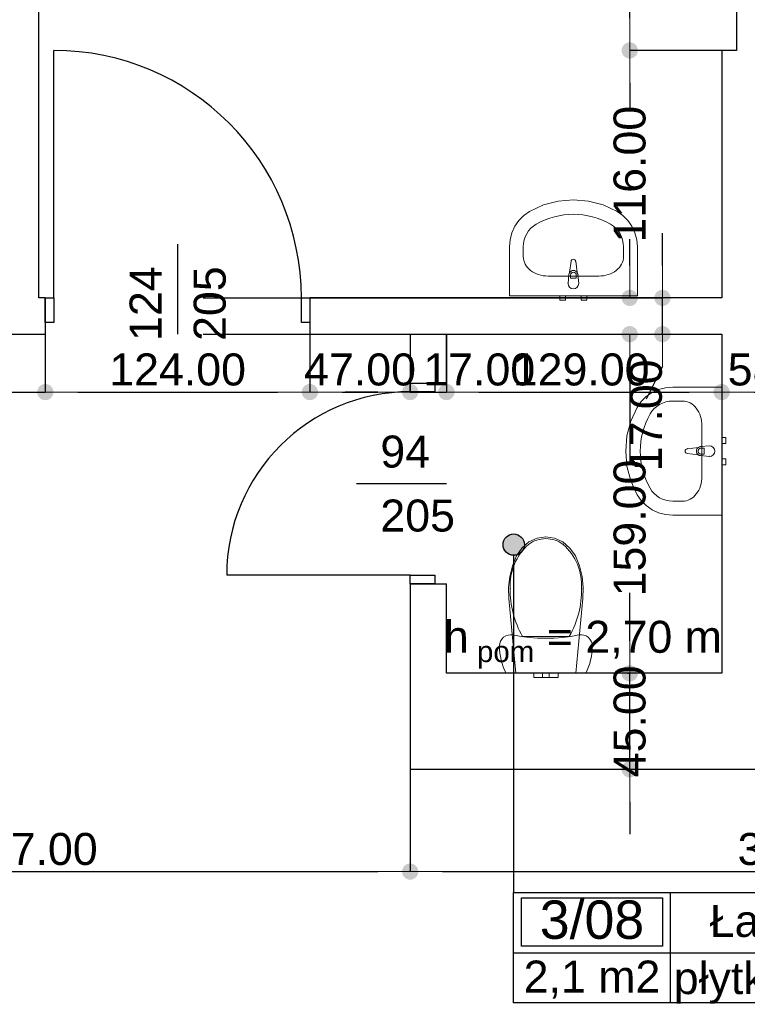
# Model space of a CAD drawing. Header units: millimetres. Extents: x -175445 to -20415, y -559200 to 231527.
# Tile 150 of 256: x -149361 to -145951, y -94928 to -90312. Entities that reach past the tile are written whole.
import ezdxf
from ezdxf.enums import TextEntityAlignment as Align

# ---------------------------------------------------------------- set-up
doc = ezdxf.new("R2010")
doc.units = ezdxf.units.MM
doc.header["$MEASUREMENT"] = 0
for name, color, linetype in [('Drzwi', 7, 'Continuous'), ('Obiekt', 7, 'Continuous'), ('Polilinia', 7, 'Continuous'), ('Strefa', 7, 'Continuous'), ('Tekst', 7, 'Continuous'), ('Wymiary', 63, 'Continuous'), ('Ściana', 7, 'Continuous')]:
    doc.layers.add(name, color=color, linetype=linetype)
doc.styles.add('Arial', font='txt')
doc.styles.add('Times new roman', font='txt')
doc.dimstyles.new('GENERATED_STYLE__1', dxfattribs={"dimtxt": 150, "dimasz": 152, "dimexe": 0.18, "dimexo": 0, "dimgap": 0.09, "dimtad": 1, "dimtih": 1, "dimtoh": 1, "dimlfac": 0.1, "dimzin": 0, "dimdsep": 46, "dimtxsty": 'Arial', "dimblk": 'ARROWHEAD_11', "dimblk1": 'ARROWHEAD_11', "dimblk2": 'ARROWHEAD_11', "dimcen": 0.09, "dimclrd": 114, "dimclre": 114, "dimclrt": 114, "dimazin": 0, "dimtfac": 1, "dimtdec": 4, "dimtmove": 0, "dimatfit": 3, "dimfxl": 1, "dimtolj": 1, "dimtzin": 0, "dimarcsym": 0})
doc.dimstyles.new('GENERATED_STYLE__3', dxfattribs={"dimtxt": 150, "dimasz": 152, "dimexe": 0.18, "dimexo": 0, "dimgap": 0.09, "dimtad": 1, "dimlfac": 0.1, "dimzin": 0, "dimdsep": 46, "dimtxsty": 'Arial', "dimblk": 'ARROWHEAD_11', "dimblk1": 'ARROWHEAD_11', "dimblk2": 'ARROWHEAD_11', "dimcen": 0.09, "dimclrd": 114, "dimclre": 114, "dimclrt": 114, "dimazin": 0, "dimtfac": 1, "dimtdec": 4, "dimtmove": 2, "dimatfit": 3, "dimfxl": 1, "dimtolj": 1, "dimtzin": 0, "dimarcsym": 0})
doc.dimstyles.new('GENERATED_STYLE__4', dxfattribs={"dimtxt": 150, "dimasz": 152, "dimexe": 0.18, "dimexo": 0, "dimgap": 0.09, "dimtad": 1, "dimtih": 1, "dimtoh": 1, "dimlfac": 0.1, "dimzin": 0, "dimdsep": 46, "dimtxsty": 'Arial', "dimblk": 'ARROWHEAD_11', "dimblk1": 'ARROWHEAD_11', "dimblk2": 'ARROWHEAD_11', "dimcen": 0.09, "dimclrd": 114, "dimclre": 114, "dimclrt": 114, "dimazin": 0, "dimtfac": 1, "dimtdec": 4, "dimtmove": 2, "dimatfit": 3, "dimfxl": 1, "dimtolj": 1, "dimtzin": 0, "dimarcsym": 0})

# ---------------------------------------------------------------- blocks, each defined once
blk = doc.blocks.new('Łazienka_3_08_10', base_point=(-140618.8, 34229.7))
at = {"layer": 'Strefa'}
for p, q in [((-141352.9, 34512.5), (-139410.7, 34512.5)), ((-141352.9, 33994), (-141352.9, 34512.5)), ((-141316.2, 34486.6), (-140655.5, 34486.6)), ((-141316.2, 34260.3), (-141316.2, 34486.6)), ((-140655.5, 34486.6), (-140655.5, 34260.3)), ((-140618.8, 34512.5), (-140618.8, 33994)), ((-139410.7, 34512.5), (-139410.7, 33994)), ((-140655.5, 34260.3), (-141316.2, 34260.3)), ((-141352.9, 34229.7), (-139410.7, 34229.7)), ((-139410.7, 33994), (-141352.9, 33994))]:
    blk.add_line(p, q, dxfattribs=at)
at = {"layer": 'Strefa', "style": 'Arial'}
for tag, height, p in [('ROOM_NUMBER', 180, (-140985.9, 34384.6)), ('ROOM_NAME', 150, (-140014.8, 34378.5)), ('ROOM_CALC_AREA', 150, (-140985.9, 34117.6)), ('floor_f', 150, (-140014.8, 34110.6))]:
    blk.add_attdef(tag, text='', height=height, dxfattribs=at).set_placement(p, align=Align.MIDDLE_CENTER)
blk = doc.blocks.new('ARROWHEAD_11')
at = {"color": 0, "linetype": 'Continuous', "lineweight": 0}
blk.add_line((0, 0), (-1, 0), dxfattribs=at)
at = {"color": 0, "linetype": 'Continuous', "lineweight": 0, "const_width": 0.25, "flags": 128}
blk.add_lwpolyline([(-0.125, 0, 1), (0.125, 0, 1)], format="xyb", close=True, dxfattribs=at)
blk = doc.blocks.new('*D3431')
at = {"layer": 'Defpoints', "color": 0}
for p in [(-146510.7, -93376.6), (-146501.7, -93376.6), (-146510.7, -93826.6)]:
    blk.add_point(p, dxfattribs=at)
at = {"layer": 'Wymiary', "color": 114, "lineweight": -2}
for p, q in [((-146501.7, -93224.6), (-146501.7, -93072.6)), ((-146510.7, -93376.6), (-146501.5, -93376.6)), ((-146501.7, -93826.6), (-146501.7, -93376.6)), ((-146510.7, -93826.6), (-146501.5, -93826.6)), ((-146501.7, -93978.6), (-146501.7, -94130.6))]:
    blk.add_line(p, q, dxfattribs=at)
at = {"layer": 'Wymiary', "color": 114, "lineweight": -2, "xscale": 152, "yscale": 152, "zscale": 152}
for p, rotation in [((-146501.7, -93376.6), 270), ((-146501.7, -93826.6), 90)]:
    blk.add_blockref('ARROWHEAD_11', p, dxfattribs=dict(at, rotation=rotation))
at = {"layer": 'Wymiary', "color": 114, "lineweight": 13, "insert": (-146501.7, -93601.6), "char_height": 150, "attachment_point": 5, "rotation": 90, "style": 'Arial'}
blk.add_mtext('\\A1;45.00', dxfattribs=at)
blk = doc.blocks.new('*D3432')
at = {"layer": 'Defpoints', "color": 0}
for p in [(-148500.7, -91786.6), (-146501.7, -91786.6), (-146510.7, -93376.6)]:
    blk.add_point(p, dxfattribs=at)
at = {"layer": 'Wymiary', "color": 114, "lineweight": -2}
for p, q in [((-148500.7, -91786.6), (-146501.5, -91786.6)), ((-146501.7, -91938.6), (-146501.7, -92391.3)), ((-146501.7, -93224.6), (-146501.7, -92999.6)), ((-146510.7, -93376.6), (-146501.5, -93376.6))]:
    blk.add_line(p, q, dxfattribs=at)
at = {"layer": 'Wymiary', "color": 114, "lineweight": -2, "xscale": 152, "yscale": 152, "zscale": 152}
for p, rotation in [((-146501.7, -91786.6), 90), ((-146501.7, -93376.6), 270)]:
    blk.add_blockref('ARROWHEAD_11', p, dxfattribs=dict(at, rotation=rotation))
at = {"layer": 'Wymiary', "color": 114, "lineweight": 13, "insert": (-146501.7, -92695.4), "char_height": 150, "attachment_point": 5, "rotation": 90, "style": 'Arial'}
blk.add_mtext('\\A1;159.00', dxfattribs=at)
blk = doc.blocks.new('*D3433')
at = {"layer": 'Defpoints', "color": 0}
for p in [(-148500.7, -91616.6), (-146348.3, -91616.6), (-148500.7, -91786.6)]:
    blk.add_point(p, dxfattribs=at)
at = {"layer": 'Wymiary', "color": 114, "lineweight": -2}
for p, q in [((-146348.3, -91464.6), (-146348.3, -91312.6)), ((-148500.7, -91616.6), (-146348.1, -91616.6)), ((-146348.3, -91786.6), (-146348.3, -91616.6)), ((-148500.7, -91786.6), (-146348.1, -91786.6)), ((-146348.3, -91938.6), (-146425, -92090.6))]:
    blk.add_line(p, q, dxfattribs=at)
at = {"layer": 'Wymiary', "color": 114, "lineweight": -2, "xscale": 152, "yscale": 152, "zscale": 152}
for p, rotation in [((-146348.3, -91616.6), 270), ((-146348.3, -91786.6), 90)]:
    blk.add_blockref('ARROWHEAD_11', p, dxfattribs=dict(at, rotation=rotation))
at = {"layer": 'Wymiary', "color": 114, "lineweight": 13, "insert": (-146425, -92167.3), "char_height": 150, "attachment_point": 5, "rotation": 90, "style": 'Arial'}
blk.add_mtext('\\A1;17.00', dxfattribs=at)
blk = doc.blocks.new('*D3434')
at = {"layer": 'Defpoints', "color": 0}
for p in [(-146501.7, -90456.6), (-146070.7, -90456.6), (-148500.7, -91616.6)]:
    blk.add_point(p, dxfattribs=at)
at = {"layer": 'Wymiary', "color": 114, "lineweight": -2}
for p, q in [((-146070.7, -90456.6), (-146501.8, -90456.6)), ((-146501.7, -90608.6), (-146501.7, -90732.5)), ((-146501.7, -91464.6), (-146501.7, -91340.7)), ((-148500.7, -91616.6), (-146501.5, -91616.6))]:
    blk.add_line(p, q, dxfattribs=at)
at = {"layer": 'Wymiary', "color": 114, "lineweight": -2, "xscale": 152, "yscale": 152, "zscale": 152}
for p, rotation in [((-146501.7, -90456.6), 90), ((-146501.7, -91616.6), 270)]:
    blk.add_blockref('ARROWHEAD_11', p, dxfattribs=dict(at, rotation=rotation))
at = {"layer": 'Wymiary', "color": 114, "lineweight": 13, "insert": (-146501.7, -91036.6), "char_height": 150, "attachment_point": 5, "rotation": 90, "style": 'Arial'}
blk.add_mtext('\\A1;116.00', dxfattribs=at)
blk = doc.blocks.new('*D3435')
at = {"layer": 'Defpoints', "color": 0}
for p in [(-146501.7, -85117.3), (-146000.7, -85117.3), (-146070.7, -90456.6)]:
    blk.add_point(p, dxfattribs=at)
at = {"layer": 'Wymiary', "color": 114, "lineweight": -2}
for p, q in [((-146000.7, -85117.3), (-146501.8, -85117.3)), ((-146501.7, -85269.3), (-146501.7, -87621.2)), ((-146501.7, -90304.6), (-146501.7, -87952.8)), ((-146070.7, -90456.6), (-146501.8, -90456.6))]:
    blk.add_line(p, q, dxfattribs=at)
at = {"layer": 'Wymiary', "color": 114, "lineweight": -2, "xscale": 152, "yscale": 152, "zscale": 152}
for p, rotation in [((-146501.7, -85117.3), 90), ((-146501.7, -90456.6), 270)]:
    blk.add_blockref('ARROWHEAD_11', p, dxfattribs=dict(at, rotation=rotation))
at = {"layer": 'Wymiary', "color": 114, "lineweight": 13, "insert": (-146501.7, -87787), "char_height": 150, "attachment_point": 5, "rotation": 90, "style": 'Arial'}
blk.add_mtext('\\A1;533', dxfattribs=at)
blk = doc.blocks.new('*D3471')
at = {"layer": 'Defpoints', "color": 0}
for p in [(-151100.7, -93826.6), (-147530.7, -93826.6), (-147530.7, -94306)]:
    blk.add_point(p, dxfattribs=at)
at = {"layer": 'Wymiary', "color": 114, "lineweight": -2}
for p, q in [((-151100.7, -93826.6), (-151100.7, -94306.2)), ((-147530.7, -93826.6), (-147530.7, -94306.2)), ((-150948.7, -94306), (-147682.7, -94306))]:
    blk.add_line(p, q, dxfattribs=at)
at = {"layer": 'Wymiary', "color": 114, "lineweight": -2, "xscale": 152, "yscale": 152, "zscale": 152, "rotation": 180}
blk.add_blockref('ARROWHEAD_11', (-151100.7, -94306), dxfattribs=at)
at = {"layer": 'Wymiary', "color": 114, "lineweight": -2, "xscale": 152, "yscale": 152, "zscale": 152}
blk.add_blockref('ARROWHEAD_11', (-147530.7, -94306), dxfattribs=at)
at = {"layer": 'Wymiary', "color": 114, "lineweight": 13, "insert": (-149315.7, -94201), "char_height": 150, "attachment_point": 5, "style": 'Arial'}
blk.add_mtext('\\A1;357.00', dxfattribs=at)
blk = doc.blocks.new('*D3472')
at = {"layer": 'Defpoints', "color": 0}
for p in [(-147530.7, -93826.6), (-143820.7, -93826.6), (-143820.7, -94306)]:
    blk.add_point(p, dxfattribs=at)
at = {"layer": 'Wymiary', "color": 114, "lineweight": -2}
for p, q in [((-147530.7, -93826.6), (-147530.7, -94306.2)), ((-143820.7, -93826.6), (-143820.7, -94306.2)), ((-147378.7, -94306), (-143972.7, -94306))]:
    blk.add_line(p, q, dxfattribs=at)
at = {"layer": 'Wymiary', "color": 114, "lineweight": -2, "xscale": 152, "yscale": 152, "zscale": 152, "rotation": 180}
blk.add_blockref('ARROWHEAD_11', (-147530.7, -94306), dxfattribs=at)
at = {"layer": 'Wymiary', "color": 114, "lineweight": -2, "xscale": 152, "yscale": 152, "zscale": 152}
blk.add_blockref('ARROWHEAD_11', (-143820.7, -94306), dxfattribs=at)
at = {"layer": 'Wymiary', "color": 114, "lineweight": 13, "insert": (-145675.7, -94201), "char_height": 150, "attachment_point": 5, "style": 'Arial'}
blk.add_mtext('\\A1;371.00', dxfattribs=at)
blk = doc.blocks.new('*D3501')
at = {"layer": 'Defpoints', "color": 0}
for p in [(-149510.7, -91786.6), (-149240.7, -91786.6), (-149240.7, -92058.1)]:
    blk.add_point(p, dxfattribs=at)
at = {"layer": 'Wymiary', "color": 114, "lineweight": -2}
for p, q in [((-149510.7, -91786.6), (-149510.7, -92058.3)), ((-149240.7, -91786.6), (-149240.7, -92058.3)), ((-149662.7, -92058.1), (-149814.7, -92058.1)), ((-149510.7, -92058.1), (-149240.7, -92058.1)), ((-149088.7, -92058.1), (-148936.7, -92058.1))]:
    blk.add_line(p, q, dxfattribs=at)
at = {"layer": 'Wymiary', "color": 114, "lineweight": -2, "xscale": 152, "yscale": 152, "zscale": 152}
blk.add_blockref('ARROWHEAD_11', (-149510.7, -92058.1), dxfattribs=at)
at = {"layer": 'Wymiary', "color": 114, "lineweight": -2, "xscale": 152, "yscale": 152, "zscale": 152, "rotation": 180}
blk.add_blockref('ARROWHEAD_11', (-149240.7, -92058.1), dxfattribs=at)
at = {"layer": 'Wymiary', "color": 114, "lineweight": 13, "insert": (-149664.6, -91953.1), "char_height": 150, "attachment_point": 5, "style": 'Arial'}
blk.add_mtext('\\A1;27.00', dxfattribs=at)
blk = doc.blocks.new('*D3502')
at = {"layer": 'Defpoints', "color": 0}
for p in [(-149240.7, -91786.6), (-148000.7, -91786.6), (-148000.7, -92058.1)]:
    blk.add_point(p, dxfattribs=at)
at = {"layer": 'Wymiary', "color": 114, "lineweight": -2}
for p, q in [((-149240.7, -91786.6), (-149240.7, -92058.3)), ((-148000.7, -91786.6), (-148000.7, -92058.3)), ((-149088.7, -92058.1), (-148152.7, -92058.1))]:
    blk.add_line(p, q, dxfattribs=at)
at = {"layer": 'Wymiary', "color": 114, "lineweight": -2, "xscale": 152, "yscale": 152, "zscale": 152, "rotation": 180}
blk.add_blockref('ARROWHEAD_11', (-149240.7, -92058.1), dxfattribs=at)
at = {"layer": 'Wymiary', "color": 114, "lineweight": -2, "xscale": 152, "yscale": 152, "zscale": 152}
blk.add_blockref('ARROWHEAD_11', (-148000.7, -92058.1), dxfattribs=at)
at = {"layer": 'Wymiary', "color": 114, "lineweight": 13, "insert": (-148620.7, -91953.1), "char_height": 150, "attachment_point": 5, "style": 'Arial'}
blk.add_mtext('\\A1;124.00', dxfattribs=at)
blk = doc.blocks.new('*D3503')
at = {"layer": 'Defpoints', "color": 0}
for p in [(-148000.7, -91786.6), (-147530.7, -91786.6), (-147530.7, -92058.1)]:
    blk.add_point(p, dxfattribs=at)
at = {"layer": 'Wymiary', "color": 114, "lineweight": -2}
for p, q in [((-148000.7, -91786.6), (-148000.7, -92058.3)), ((-147530.7, -91786.6), (-147530.7, -92058.3)), ((-147848.7, -92058.1), (-147682.7, -92058.1))]:
    blk.add_line(p, q, dxfattribs=at)
at = {"layer": 'Wymiary', "color": 114, "lineweight": -2, "xscale": 152, "yscale": 152, "zscale": 152, "rotation": 180}
blk.add_blockref('ARROWHEAD_11', (-148000.7, -92058.1), dxfattribs=at)
at = {"layer": 'Wymiary', "color": 114, "lineweight": -2, "xscale": 152, "yscale": 152, "zscale": 152}
blk.add_blockref('ARROWHEAD_11', (-147530.7, -92058.1), dxfattribs=at)
at = {"layer": 'Wymiary', "color": 114, "lineweight": 13, "insert": (-147765.7, -91953.1), "char_height": 150, "attachment_point": 5, "style": 'Arial'}
blk.add_mtext('\\A1;47.00', dxfattribs=at)
blk = doc.blocks.new('*D3504')
at = {"layer": 'Defpoints', "color": 0}
for p in [(-147530.7, -91786.6), (-147360.7, -91786.6), (-147360.7, -92058.1)]:
    blk.add_point(p, dxfattribs=at)
at = {"layer": 'Wymiary', "color": 114, "lineweight": -2}
for p, q in [((-147530.7, -91786.6), (-147530.7, -92058.3)), ((-147360.7, -91786.6), (-147360.7, -92058.3)), ((-147682.7, -92058.1), (-147834.7, -92058.1)), ((-147530.7, -92058.1), (-147360.7, -92058.1)), ((-147208.7, -92058.1), (-147056.7, -92058.1))]:
    blk.add_line(p, q, dxfattribs=at)
at = {"layer": 'Wymiary', "color": 114, "lineweight": -2, "xscale": 152, "yscale": 152, "zscale": 152}
blk.add_blockref('ARROWHEAD_11', (-147530.7, -92058.1), dxfattribs=at)
at = {"layer": 'Wymiary', "color": 114, "lineweight": -2, "xscale": 152, "yscale": 152, "zscale": 152, "rotation": 180}
blk.add_blockref('ARROWHEAD_11', (-147360.7, -92058.1), dxfattribs=at)
at = {"layer": 'Wymiary', "color": 114, "lineweight": 13, "insert": (-147206.9, -91953.1), "char_height": 150, "attachment_point": 5, "style": 'Arial'}
blk.add_mtext('\\A1;17.00', dxfattribs=at)
blk = doc.blocks.new('*D3505')
at = {"layer": 'Defpoints', "color": 0}
for p in [(-147360.7, -91786.6), (-146070.7, -91786.6), (-146070.7, -92058.1)]:
    blk.add_point(p, dxfattribs=at)
at = {"layer": 'Wymiary', "color": 114, "lineweight": -2}
for p, q in [((-147360.7, -91786.6), (-147360.7, -92058.3)), ((-146070.7, -91786.6), (-146070.7, -92058.3)), ((-147208.7, -92058.1), (-146222.7, -92058.1))]:
    blk.add_line(p, q, dxfattribs=at)
at = {"layer": 'Wymiary', "color": 114, "lineweight": -2, "xscale": 152, "yscale": 152, "zscale": 152, "rotation": 180}
blk.add_blockref('ARROWHEAD_11', (-147360.7, -92058.1), dxfattribs=at)
at = {"layer": 'Wymiary', "color": 114, "lineweight": -2, "xscale": 152, "yscale": 152, "zscale": 152}
blk.add_blockref('ARROWHEAD_11', (-146070.7, -92058.1), dxfattribs=at)
at = {"layer": 'Wymiary', "color": 114, "lineweight": 13, "insert": (-146729.3, -91953.1), "char_height": 150, "attachment_point": 5, "style": 'Arial'}
blk.add_mtext('\\A1;129.00', dxfattribs=at)
blk = doc.blocks.new('*D3506')
at = {"layer": 'Defpoints', "color": 0}
for p in [(-146070.7, -91786.6), (-145490.7, -92058.1), (-145490.7, -92141.6)]:
    blk.add_point(p, dxfattribs=at)
at = {"layer": 'Wymiary', "color": 114, "lineweight": -2}
for p, q in [((-146070.7, -91786.6), (-146070.7, -92058.3)), ((-145918.7, -92058.1), (-145642.7, -92058.1)), ((-145490.7, -92141.6), (-145490.7, -92057.9))]:
    blk.add_line(p, q, dxfattribs=at)
at = {"layer": 'Wymiary', "color": 114, "lineweight": -2, "xscale": 152, "yscale": 152, "zscale": 152, "rotation": 180}
blk.add_blockref('ARROWHEAD_11', (-146070.7, -92058.1), dxfattribs=at)
at = {"layer": 'Wymiary', "color": 114, "lineweight": -2, "xscale": 152, "yscale": 152, "zscale": 152}
blk.add_blockref('ARROWHEAD_11', (-145490.7, -92058.1), dxfattribs=at)
at = {"layer": 'Wymiary', "color": 114, "lineweight": 13, "insert": (-145780.7, -91953.1), "char_height": 150, "attachment_point": 5, "style": 'Arial'}
blk.add_mtext('\\A1;58.00', dxfattribs=at)

msp = doc.modelspace()

# ---------------------------------------------------------------- hatches: boundary and pattern name
at = {"layer": 'Polilinia', "linetype": 'Continuous'}
msp.add_hatch(color=256, dxfattribs=at).paths.add_polyline_path([(-146995.634, -92773.015), (-146999.44, -92753.881), (-147010.278, -92737.659), (-147026.5, -92726.821), (-147045.634, -92723.015), (-147064.768, -92726.821), (-147080.989, -92737.659), (-147091.828, -92753.881), (-147095.634, -92773.015), (-147091.828, -92792.149), (-147080.989, -92808.37), (-147064.768, -92819.209), (-147045.634, -92823.015), (-147026.5, -92819.209), (-147010.278, -92808.37), (-146999.44, -92792.149)])

# ---------------------------------------------------------------- linework, layer by layer
at = {"layer": 'Drzwi'}
for p, q in [((-149200.722, -91616.604), (-149200.722, -90456.604)), ((-149240.722, -91616.604), (-149200.722, -91616.604)), ((-149240.722, -91731.604), (-149240.722, -91616.604)), ((-149240.722, -91616.604), (-149240.722, -91731.604)), ((-149200.722, -91616.604), (-149200.722, -91731.604)), ((-148040.722, -91731.604), (-148040.722, -91616.604)), ((-148040.722, -91616.604), (-148000.722, -91616.604)), ((-148000.722, -91616.604), (-148000.722, -91731.604)), ((-148000.722, -91616.604), (-148000.722, -91731.604)), ((-149200.722, -91731.604), (-149240.722, -91731.604)), ((-148000.722, -91731.604), (-148040.722, -91731.604)), ((-147530.722, -92056.604), (-147530.722, -92016.604)), ((-147530.722, -92016.604), (-147415.722, -92016.604)), ((-147530.722, -92016.604), (-147415.722, -92016.604)), ((-147415.722, -92016.604), (-147415.722, -92056.604)), ((-147415.722, -92056.604), (-147530.722, -92056.604)), ((-147530.722, -92916.604), (-148390.722, -92916.604)), ((-147530.722, -92956.604), (-147530.722, -92916.604)), ((-147530.722, -92916.604), (-147415.722, -92916.604)), ((-147415.722, -92956.604), (-147530.722, -92956.604)), ((-147530.722, -92956.604), (-147415.722, -92956.604)), ((-147415.722, -92916.604), (-147415.722, -92956.604))]:
    msp.add_line(p, q, dxfattribs=at)
for centre, radius, start, end in [((-149200.722, -91616.604), 1160, 0, 90), ((-147530.722, -92916.604), 860, 90, 180)]:
    msp.add_arc(centre, radius, start, end, dxfattribs=at)
at = {"layer": 'Obiekt', "color": 8, "lineweight": 5}
for p, q in [((-146836.658, -91162.773), (-146765.696, -91156.618)), ((-146765.696, -91156.618), (-146694.735, -91162.773)), ((-146970.87, -91211.014), (-146905.678, -91181.072)), ((-146905.678, -91181.072), (-146836.658, -91162.773)), ((-146694.735, -91162.773), (-146625.714, -91181.072)), ((-146625.714, -91181.072), (-146560.522, -91211.014)), ((-147040.195, -91280.624), (-147021.205, -91253.197)), ((-147021.205, -91253.197), (-146997.848, -91229.744)), ((-146997.848, -91229.744), (-146970.87, -91211.014)), ((-146560.522, -91211.014), (-146533.544, -91229.744)), ((-146533.544, -91229.744), (-146510.187, -91253.197)), ((-146510.187, -91253.197), (-146491.198, -91280.624)), ((-147054.209, -91311.147), (-147040.195, -91280.624)), ((-146491.198, -91280.624), (-146477.183, -91311.147)), ((-147065.696, -91377.514), (-147062.801, -91343.791)), ((-147062.801, -91343.791), (-147054.209, -91311.147)), ((-146477.183, -91311.147), (-146468.591, -91343.791)), ((-146468.591, -91343.791), (-146465.696, -91377.514)), ((-147065.696, -91606.604), (-147065.696, -91377.514)), ((-147000.479, -91423.332), (-147000.479, -91377.514)), ((-146530.914, -91423.332), (-146530.914, -91377.514)), ((-146465.696, -91377.514), (-146465.696, -91606.604)), ((-146783.426, -91497.82), (-146776.796, -91444.886)), ((-146754.596, -91444.886), (-146747.966, -91497.82)), ((-146646.87, -91514.286), (-146884.522, -91514.286)), ((-146790.696, -91549.286), (-146786.696, -91507.333)), ((-146779.296, -91509.505), (-146779.296, -91524.376)), ((-146779.296, -91524.376), (-146752.096, -91524.376)), ((-146752.096, -91524.376), (-146752.096, -91509.505)), ((-146744.696, -91507.333), (-146740.696, -91549.286)), ((-146465.696, -91606.604), (-147065.696, -91606.604)), ((-146829.196, -91626.604), (-146829.196, -91606.604)), ((-146829.196, -91606.604), (-146802.196, -91606.604)), ((-146802.196, -91606.604), (-146802.196, -91626.604)), ((-146729.196, -91626.604), (-146729.196, -91606.604)), ((-146729.196, -91606.604), (-146702.196, -91606.604)), ((-146702.196, -91606.604), (-146702.196, -91626.604)), ((-146802.196, -91626.604), (-146829.196, -91626.604)), ((-146702.196, -91626.604), (-146729.196, -91626.604)), ((-146366.179, -92046.434), (-146333.535, -92037.842)), ((-146333.535, -92037.842), (-146299.813, -92034.947)), ((-146299.813, -92034.947), (-146070.722, -92034.947)), ((-146070.722, -92034.947), (-146070.722, -92634.947)), ((-146447.582, -92102.795), (-146424.129, -92079.438)), ((-146424.129, -92079.438), (-146396.702, -92060.449)), ((-146396.702, -92060.449), (-146366.179, -92046.434)), ((-146496.254, -92194.965), (-146466.313, -92129.774)), ((-146466.313, -92129.774), (-146447.582, -92102.795)), ((-146253.995, -92100.165), (-146299.813, -92100.165)), ((-146514.553, -92263.986), (-146496.254, -92194.965)), ((-146163.04, -92216.121), (-146163.04, -92453.774)), ((-146520.709, -92334.947), (-146514.553, -92263.986)), ((-146169.993, -92313.947), (-146128.04, -92309.947)), ((-146070.722, -92271.447), (-146050.722, -92271.447)), ((-146070.722, -92298.447), (-146070.722, -92271.447)), ((-146050.722, -92298.447), (-146070.722, -92298.447)), ((-146050.722, -92271.447), (-146050.722, -92298.447)), ((-146514.553, -92405.909), (-146520.709, -92334.947)), ((-146232.44, -92323.847), (-146179.506, -92317.218)), ((-146179.506, -92352.677), (-146232.44, -92346.047)), ((-146128.04, -92359.947), (-146169.993, -92355.947)), ((-146152.951, -92321.347), (-146167.821, -92321.347)), ((-146167.821, -92348.547), (-146152.951, -92348.547)), ((-146152.951, -92348.547), (-146152.951, -92321.347)), ((-146496.254, -92474.93), (-146514.553, -92405.909)), ((-146070.722, -92371.447), (-146050.722, -92371.447)), ((-146070.722, -92398.447), (-146070.722, -92371.447)), ((-146050.722, -92398.447), (-146070.722, -92398.447)), ((-146050.722, -92371.447), (-146050.722, -92398.447)), ((-146466.313, -92540.121), (-146496.254, -92474.93)), ((-146447.582, -92567.1), (-146466.313, -92540.121)), ((-146424.129, -92590.457), (-146447.582, -92567.1)), ((-146396.702, -92609.446), (-146424.129, -92590.457)), ((-146253.995, -92569.73), (-146299.813, -92569.73)), ((-146366.179, -92623.461), (-146396.702, -92609.446)), ((-146333.535, -92632.053), (-146366.179, -92623.461)), ((-146299.813, -92634.947), (-146333.535, -92632.053)), ((-146070.722, -92634.947), (-146299.813, -92634.947)), ((-146973.96, -92760.781), (-147007.002, -92789.299)), ((-146975.678, -92772.054), (-146975.679, -92772.055)), ((-146935.651, -92742.821), (-146973.96, -92760.781)), ((-146894.603, -92736.604), (-146935.651, -92742.821)), ((-146894.604, -92745.243), (-146894.603, -92745.243)), ((-146853.554, -92742.821), (-146894.603, -92736.604)), ((-146815.245, -92760.781), (-146853.554, -92742.821)), ((-146782.203, -92789.299), (-146815.245, -92760.781)), ((-147007.002, -92789.299), (-147032.6, -92826.494)), ((-146756.605, -92826.494), (-146782.203, -92789.299)), ((-147032.6, -92826.494), (-147051.621, -92873.432)), ((-146737.584, -92873.432), (-146756.605, -92826.494)), ((-147051.621, -92873.432), (-147064.026, -92923.179)), ((-146725.179, -92923.179), (-146737.584, -92873.432)), ((-147064.026, -92923.179), (-147069.514, -92974.525)), ((-146719.691, -92974.525), (-146725.179, -92923.179)), ((-147069.514, -92974.525), (-147067.951, -93026.221)), ((-146721.254, -93026.221), (-146719.691, -92974.525)), ((-147067.951, -93026.221), (-147035.577, -93376.604)), ((-146753.628, -93376.604), (-146721.254, -93026.221)), ((-147110.82, -93236.594), (-147112.103, -93248.128)), ((-147107.035, -93225.622), (-147110.82, -93236.594)), ((-147100.932, -93215.75), (-147107.035, -93225.622)), ((-147092.81, -93207.458), (-147100.932, -93215.75)), ((-147083.065, -93201.152), (-147092.81, -93207.458)), ((-147072.172, -93197.139), (-147083.065, -93201.152)), ((-147060.664, -93195.615), (-147072.172, -93197.139)), ((-147049.102, -93196.654), (-147060.664, -93195.615)), ((-147010.818, -93203.436), (-147049.102, -93196.654)), ((-146972.242, -93208.292), (-147010.818, -93203.436)), ((-147003.544, -93203.561), (-146894.603, -93203.561)), ((-146933.471, -93211.211), (-146972.242, -93208.292)), ((-146894.603, -93212.185), (-146933.471, -93211.211)), ((-146894.603, -93203.561), (-146785.661, -93203.561)), ((-146855.734, -93211.211), (-146894.603, -93212.185)), ((-146816.963, -93208.292), (-146855.734, -93211.211)), ((-146778.387, -93203.436), (-146816.963, -93208.292)), ((-146740.103, -93196.654), (-146778.387, -93203.436)), ((-146728.541, -93195.615), (-146740.103, -93196.654)), ((-146717.033, -93197.139), (-146728.541, -93195.615)), ((-146706.14, -93201.152), (-146717.033, -93197.139)), ((-146696.395, -93207.458), (-146706.14, -93201.152)), ((-146688.273, -93215.75), (-146696.395, -93207.458)), ((-146682.17, -93225.622), (-146688.273, -93215.75)), ((-146678.385, -93236.594), (-146682.17, -93225.622)), ((-146677.102, -93248.128), (-146678.385, -93236.594)), ((-147112.103, -93248.128), (-147111.614, -93264.783)), ((-147111.614, -93264.783), (-147110.149, -93281.381)), ((-147110.149, -93281.381), (-147107.712, -93297.865)), ((-146681.493, -93297.865), (-146679.056, -93281.381)), ((-146679.056, -93281.381), (-146677.591, -93264.783)), ((-146677.591, -93264.783), (-146677.102, -93248.128)), ((-147107.712, -93297.865), (-147104.313, -93314.177)), ((-147104.313, -93314.177), (-147099.963, -93330.262)), ((-147099.963, -93330.262), (-147094.676, -93346.065)), ((-146694.529, -93346.065), (-146689.242, -93330.262)), ((-146689.242, -93330.262), (-146684.892, -93314.177)), ((-146684.892, -93314.177), (-146681.493, -93297.865)), ((-147094.676, -93346.065), (-147088.472, -93361.53)), ((-147088.472, -93361.53), (-147081.371, -93376.604)), ((-147081.371, -93376.604), (-146707.834, -93376.604)), ((-147035.577, -93376.604), (-146753.628, -93376.604)), ((-146934.908, -93376.604), (-146951.603, -93376.604)), ((-146951.603, -93376.604), (-146951.603, -93396.604)), ((-146910.603, -93376.604), (-146934.908, -93376.604)), ((-146905.916, -93376.604), (-146910.603, -93376.604)), ((-146910.603, -93376.604), (-146910.603, -93396.604)), ((-146894.603, -93376.604), (-146905.916, -93376.604)), ((-146883.289, -93376.604), (-146894.603, -93376.604)), ((-146878.603, -93376.604), (-146883.289, -93376.604)), ((-146878.603, -93376.604), (-146878.603, -93396.604)), ((-146854.297, -93376.604), (-146878.603, -93376.604)), ((-146837.603, -93376.604), (-146854.297, -93376.604)), ((-146837.603, -93376.604), (-146837.603, -93396.604)), ((-146707.834, -93376.604), (-146700.733, -93361.53)), ((-146700.733, -93361.53), (-146694.529, -93346.065)), ((-146934.908, -93396.604), (-146951.603, -93396.604)), ((-146910.603, -93396.604), (-146934.908, -93396.604)), ((-146905.916, -93396.604), (-146910.603, -93396.604)), ((-146894.603, -93396.604), (-146905.916, -93396.604)), ((-146883.289, -93396.604), (-146894.603, -93396.604)), ((-146878.603, -93396.604), (-146883.289, -93396.604)), ((-146854.297, -93396.604), (-146878.603, -93396.604)), ((-146837.603, -93396.604), (-146854.297, -93396.604))]:
    msp.add_line(p, q, dxfattribs=at)
at = {"layer": 'Obiekt'}
for p, q in [((-148620.722, -91365.226), (-148620.722, -91786.604)), ((-147782.1, -92486.604), (-147360.722, -92486.604))]:
    msp.add_line(p, q, dxfattribs=at)
at = {"layer": 'Obiekt', "color": 8, "lineweight": 5}
for centre, radius, start, end in [((-146765.696, -91446.276), 11.187, 7.138925, 172.861075), ((-146765.696, -91509.233), 21.086, 147.228975, 174.830393), ((-146765.696, -91509.233), 21.086, 32.771025, 147.228975), ((-146765.696, -91509.505), 13.6, 0, 180), ((-146765.696, -91509.233), 21.086, 5.169607, 32.771025), ((-146765.696, -91549.286), 25, 180, 0), ((-146168.093, -92334.947), 21.086, 95.169607, 122.771025), ((-146128.04, -92334.947), 25, 270, 90), ((-146231.05, -92334.947), 11.187, 97.138925, 262.861075), ((-146168.093, -92334.947), 21.086, 122.771025, 237.228975), ((-146167.821, -92334.947), 13.6, 90, 270), ((-146168.093, -92334.947), 21.086, 237.228975, 264.830393), ((-146805.142, -92964.301), 256.976, 131.575502, 183.195152), ((-146893.791, -92883.846), 138.562, 90.335594, 126.222811), ((-146895.415, -92883.849), 138.565, 53.777196, 89.664414), ((-146984.063, -92964.301), 256.976, 356.804848, 48.424498), ((-146636.507, -92988.668), 425.383, 178.646069, 210.348234), ((-147152.698, -92988.668), 425.383, 329.651766, 1.353931)]:
    msp.add_arc(centre, radius, start, end, dxfattribs=at)
for centre, major_axis, ratio, start_param, end_param in [((-146765.696, -91606.604), (0, 381.818), 0.95652174, 5.78621047, 6.78016015), ((-146884.548, -91377.514), (0, 121.2), 0.95652174, 0.49697483, 1.57079633), ((-146646.844, -91377.514), (0, 121.2), 0.95652174, 4.71238898, 5.78621048), ((-146884.392, -91423.332), (116.066, 0), 0.78364566, 3.14159265, 4.71238898), ((-146647.001, -91423.332), (116.066, 0), 0.78364566, 4.71238898, 6.28318531), ((-146299.813, -92216.095), (121.2, 0), 0.95652174, 1.57079633, 2.64461782), ((-146253.995, -92216.252), (0, 116.066), 0.78364566, 4.71238898, 6.28318531), ((-146070.722, -92334.947), (381.818, 0), 0.95652174, 2.64461781, 3.63856749), ((-146253.995, -92453.643), (0, 116.066), 0.78364566, 3.14159265, 4.71238898), ((-146299.813, -92453.8), (121.2, 0), 0.95652174, 3.63856748, 4.71238898)]:
    msp.add_ellipse(centre, major_axis=major_axis, ratio=ratio, start_param=start_param, end_param=end_param, dxfattribs=at)
for p in [(-146754.596, -91444.886), (-146783.426, -91497.82), (-146744.696, -91507.333), (-146790.696, -91549.286), (-146169.993, -92313.947), (-146232.44, -92323.847), (-146179.506, -92352.677), (-146128.04, -92359.947), (-146813.526, -92772.055), (-147061.639, -92978.62), (-146727.566, -92978.62), (-147003.544, -93203.561)]:
    msp.add_point(p, dxfattribs=at)
at = {"layer": 'Polilinia', "flags": 128}
msp.add_lwpolyline([(-147045.634, -94403.358), (-147045.634, -92823.015)], dxfattribs=at)
at = {"layer": 'Polilinia'}
msp.add_circle((-147045.634, -92773.015), 50, dxfattribs=at)
at = {"layer": 'Ściana'}
for p, q in [((-149240.722, -91616.604), (-149240.722, -91731.604)), ((-148000.722, -91616.604), (-148000.722, -91731.604)), ((-149240.722, -91731.604), (-149240.722, -91786.604)), ((-148000.722, -91731.604), (-148000.722, -91786.604)), ((-147530.722, -92016.604), (-147415.722, -92016.604)), ((-147415.722, -92016.604), (-147360.722, -92016.604)), ((-147530.722, -92956.604), (-147415.722, -92956.604)), ((-147415.722, -92956.604), (-147360.722, -92956.604))]:
    msp.add_line(p, q, dxfattribs=at)
at = {"layer": 'Ściana', "flags": 128}
for points in [[(-146000.722, -85117.319), (-146000.722, -90456.604)], [(-149270.722, -91616.604), (-149270.722, -85364.724)], [(-146000.722, -90456.604), (-146070.722, -90456.604)], [(-146070.722, -90456.604), (-146070.722, -90626.604)], [(-146070.722, -90626.604), (-146070.722, -91616.604)], [(-149240.722, -91616.604), (-149270.722, -91616.604)], [(-146070.722, -91616.604), (-148000.722, -91616.604)], [(-149510.722, -91786.604), (-149240.722, -91786.604)], [(-148000.722, -91786.604), (-147530.722, -91786.604)], [(-147530.722, -91786.604), (-147530.722, -92016.604)], [(-147360.722, -92016.604), (-147360.722, -91786.604)], [(-147360.722, -91786.604), (-146070.722, -91786.604)], [(-146070.722, -91786.604), (-146070.722, -93376.604)], [(-147530.722, -92956.604), (-147530.722, -93826.604)], [(-147360.722, -93376.604), (-147360.722, -92956.604)], [(-146070.722, -93376.604), (-147360.722, -93376.604)], [(-147530.722, -93826.604), (-145490.722, -93826.604)]]:
    msp.add_lwpolyline(points, dxfattribs=at)

# ---------------------------------------------------------------- block references
at = {"layer": 'Strefa'}
ref = msp.add_blockref('Łazienka_3_08_10', (-146311.593, -94686.216), dxfattribs=at)
ref.add_attrib('ROOM_NAME', 'Łazienka', dxfattribs={"color": 7, "height": 150, "style": 'Arial'}).set_placement((-145707.511, -94537.398), align=Align.MIDDLE_CENTER)
ref.add_attrib('ROOM_NUMBER', '3/08', dxfattribs={"color": 7, "height": 180, "style": 'Arial'}).set_placement((-146678.614, -94531.329), align=Align.MIDDLE_CENTER)
ref.add_attrib('ROOM_CALC_AREA', '2,1 m2', dxfattribs={"color": 7, "height": 150, "style": 'Arial'}).set_placement((-146678.614, -94798.269), align=Align.MIDDLE_CENTER)
ref.add_attrib('floor_f', 'płytki ceram.', dxfattribs={"color": 7, "height": 150, "style": 'Arial'}).set_placement((-145707.511, -94805.315), align=Align.MIDDLE_CENTER)

# ---------------------------------------------------------------- texts
at = {"layer": 'Obiekt', "char_height": 150, "attachment_point": 7, "rotation": 90, "style": 'Arial'}
for s, insert in [('\\A1;{\\fArial|b0|i0|c238|p38;124}', (-148695.723, -91818.265)), ('\\A1;{\\fArial|b0|i0|c238|p38;205}', (-148393.254, -91818.265))]:
    msp.add_mtext(s, dxfattribs=dict(at, insert=insert))
at = {"layer": 'Obiekt', "char_height": 150, "attachment_point": 7, "style": 'Arial'}
for s, insert in [('\\A1;{\\fArial|b0|i0|c238|p38;94}', (-147670.548, -92414.072)), ('\\A1;{\\fArial|b0|i0|c238|p38;205}', (-147670.548, -92714.072))]:
    msp.add_mtext(s, dxfattribs=dict(at, insert=insert))
at = {"layer": 'Tekst', "insert": (-146721.099, -93086.495), "char_height": 150, "attachment_point": 2, "style": 'Times new roman'}
msp.add_mtext('\\A1;{\\fArial|b0|i0|c0|p38;h\\fArial|b0|i0|c0|p38;\\A1{\\H.66x;\\S ^  pom;}\\fArial|b0|i0|c0|p38; = 2,70 m}', dxfattribs=at)

# ---------------------------------------------------------------- dimensions: what is measured, and where the dimension line sits
at = {"layer": 'Wymiary', "color": 114, "lineweight": 13}
dim = msp.add_linear_dim(base=(-146501.67, -85117.319), p1=(-146070.722, -90456.604), p2=(-146000.722, -85117.319), angle=90, text='533', dimstyle='GENERATED_STYLE__1', dxfattribs=at)
dim.commit()
dim.dimension.update_dxf_attribs({"geometry": '*D3435', "text_midpoint": (-146501.67, -87786.962), "dimtype": 160, "text_rotation": 90})
for base, p1, p2, picture, middle in [((-146501.67, -90456.604), (-148500.722, -91616.604), (-146070.722, -90456.604), '*D3434', (-146501.67, -91036.604)), ((-146348.318, -91616.604), (-148500.722, -91786.604), (-148500.722, -91616.604), '*D3433', (-146424.994, -92167.28)), ((-146501.67, -91786.604), (-146510.722, -93376.604), (-148500.722, -91786.604), '*D3432', (-146501.67, -92695.433)), ((-146501.67, -93376.604), (-146510.722, -93826.604), (-146510.722, -93376.604), '*D3431', (-146501.67, -93601.604))]:
    dim = msp.add_linear_dim(base=base, p1=p1, p2=p2, angle=90, dimstyle='GENERATED_STYLE__1', dxfattribs=at)
    dim.commit()
    dim.dimension.update_dxf_attribs({"geometry": picture, "text_midpoint": middle, "dimtype": 160, "text_rotation": 90})
for base, p1, p2, dimstyle, picture, middle in [((-149240.722, -92058.094), (-149510.722, -91786.604), (-149240.722, -91786.604), 'GENERATED_STYLE__3', '*D3501', (-149664.551, -91953.094)), ((-148000.722, -92058.094), (-149240.722, -91786.604), (-148000.722, -91786.604), 'GENERATED_STYLE__3', '*D3502', (-148620.722, -91953.094)), ((-147530.722, -92058.094), (-148000.722, -91786.604), (-147530.722, -91786.604), 'GENERATED_STYLE__3', '*D3503', (-147765.722, -91953.094)), ((-147360.722, -92058.094), (-147530.722, -91786.604), (-147360.722, -91786.604), 'GENERATED_STYLE__3', '*D3504', (-147206.893, -91953.094)), ((-146070.722, -92058.094), (-147360.722, -91786.604), (-146070.722, -91786.604), 'GENERATED_STYLE__4', '*D3505', (-146729.301, -91953.094)), ((-145490.722, -92058.094), (-146070.722, -91786.604), (-145490.722, -92141.604), 'GENERATED_STYLE__3', '*D3506', (-145780.722, -91953.094)), ((-147530.722, -94305.976), (-151100.722, -93826.604), (-147530.722, -93826.604), 'GENERATED_STYLE__3', '*D3471', (-149315.722, -94200.976)), ((-143820.722, -94305.976), (-147530.722, -93826.604), (-143820.722, -93826.604), 'GENERATED_STYLE__3', '*D3472', (-145675.722, -94200.976))]:
    dim = msp.add_linear_dim(base=base, p1=p1, p2=p2, dimstyle=dimstyle, dxfattribs=at)
    dim.commit()
    dim.dimension.update_dxf_attribs({"geometry": picture, "text_midpoint": middle, "dimtype": 160})

doc.saveas('drawing.dxf')
